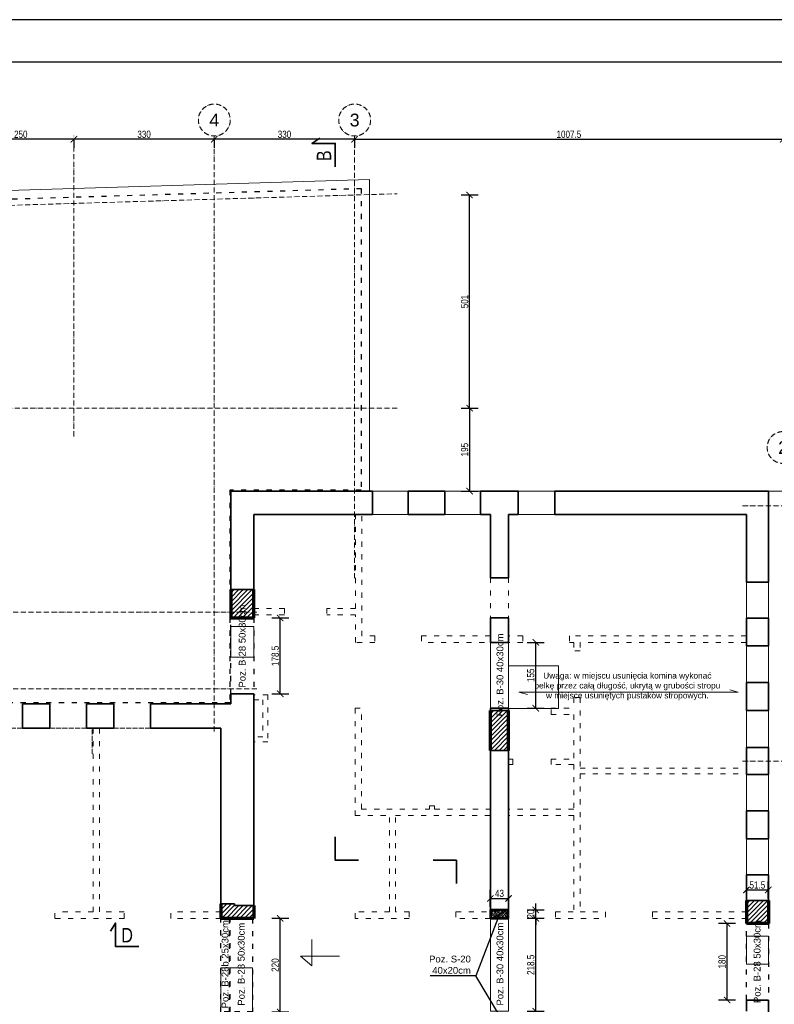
# Model space of a CAD drawing. Header units: inches. Extents: x 201967 to 338763, y -32705 to 30884.
# Tile 75 of 236: x 319177 to 320951, y -5522 to -3207. Entities that reach past the tile are written whole.
import ezdxf
from ezdxf.enums import TextEntityAlignment as Align

# ---------------------------------------------------------------- set-up
doc = ezdxf.new("R2010")
doc.units = ezdxf.units.IN
doc.header["$MEASUREMENT"] = 0
for name, pattern in [('ACAD_ISO02W100', [15, 12, -3]), ('ACAD_ISO03W100', [30, 12, -18]), ('ACAD_ISO10W100', [18, 12, -3, 0, -3])]:
    doc.linetypes.add(name, pattern=pattern)
for name, color, linetype, lineweight in [('00 b ŚCIANY nowe-zamurowania', 242, 'Continuous', 70), ('00 d ŚCIANY wyburzenia', 254, 'WYBURZENIA', 9), ('01 a1 KONSTRUKCJA żelebet', 200, 'Continuous', 53), ('01 b KONSTRUKCJA belki', 92, 'ACAD_ISO03W100', 30), ('01h1 KONSTRUKCJA pozycje stropy', 253, 'Continuous', 13), ('01h2 KONSTRUKCJA pozycje belki', 254, 'Continuous', 13), ('01h3 KONSTRUKCJA pozycje słupy', 252, 'Continuous', 13), ('02 b ściany dziłowe cienkie', 6, 'ACAD_ISO03W100', 13), ('11 OSIE ściany', 2, 'ACAD_ISO10W100', 5), ('12 PRZERYWANE 1', 73, 'ACAD_ISO03W100', 9), ('1_OpisPomieszczen', 120, 'Continuous', 9), ('90 WYMIAR', 155, 'Continuous', 9), ('91 PRZEKROJE', 7, 'Continuous', 35), ('_proj_MURY konstr', 1, 'Continuous', 20), ('_proj_SCHODY', 2, 'Continuous', 9), ('K_kreskowanie', 251, 'Continuous', 0)]:
    doc.layers.add(name, color=color, linetype=linetype, lineweight=lineweight)
doc.styles.add('100 arial', font='arial.ttf', dxfattribs={"width": 0.8, "height": 17})
doc.styles.add('arialcce', font='arial.ttf')
doc.styles.add('OPIS', font='arial.ttf')
doc.styles.add('RomanS', font='romans.shx')
doc.styles.get("Standard").update_dxf_attribs({"font": 'arial.ttf'})
doc.linetypes.add('WYBURZENIA', pattern='A,12.7,-0.01,["X",Standard,S=2.54,R=0,X=0,Y=-1.27],-0.01', length=12.72)
doc.dimstyles.new('100', dxfattribs={"dimscale": 10, "dimtxt": 17, "dimasz": 1.5, "dimexe": 2, "dimexo": 2, "dimgap": 0.3, "dimtad": 1, "dimdec": 1, "dimrnd": 0.5, "dimdsep": 46, "dimtxsty": '100 arial', "dimblk": 'ARCHTICK', "dimcen": 10, "dimclrd": 256, "dimclre": 256, "dimclrt": 256, "dimadec": 0, "dimazin": 0, "dimtfac": 1, "dimtdec": 1, "dimtix": 1, "dimtmove": 1, "dimatfit": 3, "dimfxl": 2, "dimfxlon": 1, "dimtolj": 1, "dimarcsym": 0})
doc.dimstyles.new('DIM100txt12', dxfattribs={"dimtxt": 12, "dimasz": 1.05, "dimexe": 0, "dimexo": 8, "dimgap": 4, "dimtad": 1, "dimdec": 7, "dimrnd": 0.5, "dimdsep": 46, "dimtxsty": 'RomanS', "dimblk1": 'DIM', "dimblk2": 'DIM', "dimsah": 1, "dimcen": 0.09, "dimse1": 1, "dimse2": 1, "dimclrt": 256, "dimadec": 1, "dimazin": 0, "dimtfac": 1, "dimtdec": 7, "dimtix": 1, "dimtofl": 0, "dimtmove": 2, "dimatfit": 3, "dimfxl": 1, "dimtolj": 1, "dimtzin": 0, "dimarcsym": 0})

# ---------------------------------------------------------------- blocks, each defined once
blk = doc.blocks.new('1 osie 2 część BPPZ')
at = {"layer": '11 OSIE ściany'}
for p, q in [((0, -2740), (0, 100)), ((575, -2740), (575, 100)), ((803.1, 100), (1219, -2027.5)), ((1119, -2740), (1119, 100)), ((-95.3, 0), (1219, 0)), ((-95.3, -600), (1219, -600)), ((-95.3, -1200), (1219, -1200)), ((-95.3, -1800), (1219, -1800)), ((-95.3, -2640), (1219, -2640))]:
    blk.add_line(p, q, dxfattribs=at)
for centre in [(0, 137.5), (1119, 137.5), (1256.5, 0), (1256.5, -600), (1256.5, -1200), (1256.5, -1800), (1256.5, -2640)]:
    blk.add_circle(centre, 37.5, dxfattribs=at)
at = {"layer": '11 OSIE ściany', "style": 'arialcce'}
for s, p in [('2', (0, 137.5)), ('1', (1119, 137.5)), ('A', (1256.5, 0)), ('B', (1256.5, -600)), ('C', (1256.5, -1200)), ('D', (1256.5, -1800)), ('E', (1256.5, -2640))]:
    blk.add_text(s, height=30, dxfattribs=at).set_placement(p, align=Align.MIDDLE_CENTER)
blk = doc.blocks.new('1 osie 1 część BPPZ')
at = {"layer": '11 OSIE ściany'}
for p, q in [((-1667.4, 163.5), (-1667.4, 870)), ((-1337.4, -530), (-1337.4, 870)), ((-1007.4, -170), (-1007.4, 870)), ((-2017.4, 700.9), (-907.4, 734.2)), ((-907.4, 230), (-4101.8, 230)), ((-1237.4, -250), (-4101.8, -250)), ((-1237.4, -430), (-4101.8, -430))]:
    blk.add_line(p, q, dxfattribs=at)
for centre in [(-1337.4, 907.5), (-1007.4, 907.5)]:
    blk.add_circle(centre, 37.5, dxfattribs=at)
at = {"layer": '11 OSIE ściany', "style": 'arialcce'}
for s, p in [('4', (-1337.4, 907.5)), ('3', (-1007.4, 907.5))]:
    blk.add_text(s, height=30, dxfattribs=at).set_placement(p, align=Align.MIDDLE_CENTER)
blk = doc.blocks.new('1 przekroje jagielońska')
at = {"layer": '91 PRZEKROJE'}
for points in [[(-2172.1, 797.6), (-2172.1, 852.6), (-2227.1, 852.6), (-2208.2, 865)], [(-2172.1, -778), (-2172.1, -833), (-2117.1, -833)], [(-1887.1, -888), (-1887.1, -833), (-1942.1, -833)], [(-2633.5, -1035.9), (-2688.5, -1035.9), (-2688.5, -980.9), (-2700.8, -999.7)]]:
    blk.add_lwpolyline(points, dxfattribs=at)
at = {"layer": '91 PRZEKROJE', "color": 2, "insert": (-2215.6, 810.8), "char_height": 34, "attachment_point": 1, "rotation": 90, "style": '100 arial'}
blk.add_mtext_dynamic_manual_height_columns('B', width=64.078, gutter_width=85, heights=[0], dxfattribs=at)
at = {"layer": '91 PRZEKROJE', "color": 2, "insert": (-2675.1, -992.3), "char_height": 34, "attachment_point": 1, "style": '100 arial'}
blk.add_mtext_dynamic_manual_height_columns('D', width=64.078, gutter_width=85, heights=[0], dxfattribs=at)
blk = doc.blocks.new('*U1189')
at = {"lineweight": 5, "ltscale": 0.25}
h = blk.add_hatch(dxfattribs=at)
h.set_pattern_fill('ANSI33', color=5, style=0)
h.set_pattern_definition([(45, (0, -25), (-4.4901, 4.4901), []), (45, (4.49, -25), (-4.4901, 4.4901), [3.175, -1.5875])])
h.paths.add_polyline_path([(0, 0), (0, -20), (40, -20), (40, 0)])
blk.add_lwpolyline([(0, 0), (0, -20), (40, -20), (40, 0)], close=True)
at = {"layer": 'Defpoints'}
blk.add_line((0, 0), (40, -20), dxfattribs=at)
blk = doc.blocks.new('DIM')
for p, q in [((0, -13), (0, 13)), ((8, 0), (-8, 0))]:
    blk.add_line(p, q)
at = {"const_width": 1.71}
blk.add_lwpolyline([(5.71, 5.71), (-5.71, -5.71)], dxfattribs=at)
blk = doc.blocks.new('_ARCHTICK')
at = {"color": 0, "linetype": 'ByBlock', "const_width": 0.15}
blk.add_lwpolyline([(-0.5, -0.5), (0.5, 0.5)], dxfattribs=at)
blk = doc.blocks.new('*D1850')
at = {"layer": '90 WYMIAR', "lineweight": -2, "transparency": 16777216}
for p, q in [((319634.1, -3488.5), (319634.1, -3508.5)), ((319964.1, -3488.5), (319634.1, -3488.5)), ((319964.1, -3488.5), (319964.1, -3508.5))]:
    blk.add_line(p, q, dxfattribs=at)
at = {"layer": 'Defpoints', "color": 0, "transparency": 16777216}
for p in [(319634.1, -3480.7), (319634.1, -3488.5), (319964.1, -3480.7)]:
    blk.add_point(p, dxfattribs=at)
at = {"layer": '90 WYMIAR', "lineweight": -2, "transparency": 16777216, "xscale": 15, "yscale": 15, "zscale": 15, "rotation": 180}
blk.add_blockref('_ARCHTICK', (319634.1, -3488.5), dxfattribs=at)
at = {"layer": '90 WYMIAR', "lineweight": -2, "transparency": 16777216, "xscale": 15, "yscale": 15, "zscale": 15}
blk.add_blockref('_ARCHTICK', (319964.1, -3488.5), dxfattribs=at)
at = {"layer": '90 WYMIAR', "transparency": 16777216, "insert": (319799.1, -3476.8), "char_height": 17, "attachment_point": 5, "style": '100 arial'}
blk.add_mtext('\\A1;330', dxfattribs=at)
blk = doc.blocks.new('*D1851')
at = {"layer": '90 WYMIAR', "lineweight": -2, "transparency": 16777216}
for p, q in [((319304.1, -3488.5), (319304.1, -3508.5)), ((319634.1, -3488.5), (319304.1, -3488.5)), ((319634.1, -3488.5), (319634.1, -3508.5))]:
    blk.add_line(p, q, dxfattribs=at)
at = {"layer": 'Defpoints', "color": 0, "transparency": 16777216}
for p in [(319304.1, -3480.7), (319304.1, -3488.5), (319634.1, -3480.7)]:
    blk.add_point(p, dxfattribs=at)
at = {"layer": '90 WYMIAR', "lineweight": -2, "transparency": 16777216, "xscale": 15, "yscale": 15, "zscale": 15, "rotation": 180}
blk.add_blockref('_ARCHTICK', (319304.1, -3488.5), dxfattribs=at)
at = {"layer": '90 WYMIAR', "lineweight": -2, "transparency": 16777216, "xscale": 15, "yscale": 15, "zscale": 15}
blk.add_blockref('_ARCHTICK', (319634.1, -3488.5), dxfattribs=at)
at = {"layer": '90 WYMIAR', "transparency": 16777216, "insert": (319469.1, -3476.8), "char_height": 17, "attachment_point": 5, "style": '100 arial'}
blk.add_mtext('\\A1;330', dxfattribs=at)
blk = doc.blocks.new('*D1852')
at = {"layer": '90 WYMIAR', "lineweight": -2, "transparency": 16777216}
for p, q in [((319054.1, -3488.5), (319054.1, -3508.5)), ((319304.1, -3488.5), (319054.1, -3488.5)), ((319304.1, -3488.5), (319304.1, -3508.5))]:
    blk.add_line(p, q, dxfattribs=at)
at = {"layer": 'Defpoints', "color": 0, "transparency": 16777216}
for p in [(319054.1, -3480.7), (319054.1, -3488.5), (319304.1, -3480.7)]:
    blk.add_point(p, dxfattribs=at)
at = {"layer": '90 WYMIAR', "lineweight": -2, "transparency": 16777216, "xscale": 15, "yscale": 15, "zscale": 15, "rotation": 180}
blk.add_blockref('_ARCHTICK', (319054.1, -3488.5), dxfattribs=at)
at = {"layer": '90 WYMIAR', "lineweight": -2, "transparency": 16777216, "xscale": 15, "yscale": 15, "zscale": 15}
blk.add_blockref('_ARCHTICK', (319304.1, -3488.5), dxfattribs=at)
at = {"layer": '90 WYMIAR', "transparency": 16777216, "insert": (319179.1, -3476.8), "char_height": 17, "attachment_point": 5, "style": '100 arial'}
blk.add_mtext('\\A1;250', dxfattribs=at)
blk = doc.blocks.new('*D1854')
at = {"layer": '90 WYMIAR', "lineweight": -2, "transparency": 16777216}
for p, q in [((320971.5, -3508.5), (320971.5, -3468.5)), ((319964.1, -3488.5), (319964.1, -3508.5)), ((319964.1, -3488.5), (320971.5, -3488.5))]:
    blk.add_line(p, q, dxfattribs=at)
at = {"layer": 'Defpoints', "color": 0, "transparency": 16777216}
for p in [(319964.1, -3480.7), (320971.5, -3488.5), (320971.5, -4250.7)]:
    blk.add_point(p, dxfattribs=at)
at = {"layer": '90 WYMIAR', "lineweight": -2, "transparency": 16777216, "xscale": 15, "yscale": 15, "zscale": 15, "rotation": 180}
blk.add_blockref('_ARCHTICK', (319964.1, -3488.5), dxfattribs=at)
at = {"layer": '90 WYMIAR', "lineweight": -2, "transparency": 16777216, "xscale": 15, "yscale": 15, "zscale": 15}
blk.add_blockref('_ARCHTICK', (320971.5, -3488.5), dxfattribs=at)
at = {"layer": '90 WYMIAR', "transparency": 16777216, "insert": (320467.8, -3476.8), "char_height": 17, "attachment_point": 5, "style": '100 arial'}
blk.add_mtext('\\A1;1007.5', dxfattribs=at)
blk = doc.blocks.new('*D1869')
at = {"layer": '90 WYMIAR', "lineweight": -2, "transparency": 16777216}
for p, q in [((322365.5, -4120.7), (322405.5, -4120.7)), ((322385.5, -4350.7), (322385.5, -4120.7)), ((322365.5, -4350.7), (322405.5, -4350.7))]:
    blk.add_line(p, q, dxfattribs=at)
at = {"layer": 'Defpoints', "color": 0, "transparency": 16777216}
for p in [(320064.1, -4120.7), (322385.5, -4120.7), (322190.5, -4350.7)]:
    blk.add_point(p, dxfattribs=at)
at = {"layer": '90 WYMIAR', "lineweight": -2, "transparency": 16777216, "xscale": 15, "yscale": 15, "zscale": 15}
for p, rotation in [((322385.5, -4120.7), 90), ((322385.5, -4350.7), 270)]:
    blk.add_blockref('_ARCHTICK', p, dxfattribs=dict(at, rotation=rotation))
at = {"layer": '90 WYMIAR', "transparency": 16777216, "insert": (322373.8, -4235.7), "char_height": 17, "attachment_point": 5, "rotation": 90, "style": '100 arial'}
blk.add_mtext('\\A1;230', dxfattribs=at)
blk = doc.blocks.new('*D1870')
at = {"layer": '90 WYMIAR', "lineweight": -2, "transparency": 16777216}
for p, q in [((322365.5, -3619.4), (322405.5, -3619.4)), ((322385.5, -4120.7), (322385.5, -3619.4)), ((322365.5, -4120.7), (322405.5, -4120.7))]:
    blk.add_line(p, q, dxfattribs=at)
at = {"layer": 'Defpoints', "color": 0, "transparency": 16777216}
for p in [(319964.1, -3619.4), (322385.5, -3619.4), (320064.1, -4120.7)]:
    blk.add_point(p, dxfattribs=at)
at = {"layer": '90 WYMIAR', "lineweight": -2, "transparency": 16777216, "xscale": 15, "yscale": 15, "zscale": 15}
for p, rotation in [((322385.5, -3619.4), 90), ((322385.5, -4120.7), 270)]:
    blk.add_blockref('_ARCHTICK', p, dxfattribs=dict(at, rotation=rotation))
at = {"layer": '90 WYMIAR', "transparency": 16777216, "insert": (322373.8, -3870), "char_height": 17, "attachment_point": 5, "rotation": 90, "style": '100 arial'}
blk.add_mtext('\\A1;501', dxfattribs=at)
blk = doc.blocks.new('*D1858')
at = {"layer": '90 WYMIAR', "lineweight": -2, "transparency": 16777216}
for p, q in [((320214.3, -3619.4), (320254.3, -3619.4)), ((320234.3, -4120.7), (320234.3, -3619.4)), ((320214.3, -4120.7), (320254.3, -4120.7))]:
    blk.add_line(p, q, dxfattribs=at)
at = {"layer": 'Defpoints', "color": 0, "transparency": 16777216}
for p in [(319964.1, -3619.4), (320234.3, -3619.4), (319964.1, -4120.7)]:
    blk.add_point(p, dxfattribs=at)
at = {"layer": '90 WYMIAR', "lineweight": -2, "transparency": 16777216, "xscale": 15, "yscale": 15, "zscale": 15}
for p, rotation in [((320234.3, -3619.4), 90), ((320234.3, -4120.7), 270)]:
    blk.add_blockref('_ARCHTICK', p, dxfattribs=dict(at, rotation=rotation))
at = {"layer": '90 WYMIAR', "transparency": 16777216, "insert": (320222.7, -3870), "char_height": 17, "attachment_point": 5, "rotation": 90, "style": '100 arial'}
blk.add_mtext('\\A1;501', dxfattribs=at)
blk = doc.blocks.new('*D1855')
at = {"layer": '90 WYMIAR', "lineweight": -2, "transparency": 16777216}
for p, q in [((320214.3, -4120.7), (320254.3, -4120.7)), ((320234.3, -4120.7), (320234.3, -4315.7)), ((320214.3, -4315.7), (320254.3, -4315.7))]:
    blk.add_line(p, q, dxfattribs=at)
at = {"layer": 'Defpoints', "color": 0, "transparency": 16777216}
for p in [(319964.1, -4120.7), (320073.6, -4315.7), (320234.3, -4315.7)]:
    blk.add_point(p, dxfattribs=at)
at = {"layer": '90 WYMIAR', "lineweight": -2, "transparency": 16777216, "xscale": 15, "yscale": 15, "zscale": 15}
for p, rotation in [((320234.3, -4120.7), 90), ((320234.3, -4315.7), 270)]:
    blk.add_blockref('_ARCHTICK', p, dxfattribs=dict(at, rotation=rotation))
at = {"layer": '90 WYMIAR', "transparency": 16777216, "insert": (320222.7, -4218.2), "char_height": 17, "attachment_point": 5, "rotation": 90, "style": '100 arial'}
blk.add_mtext('\\A1;195', dxfattribs=at)
blk = doc.blocks.new('*D2036')
at = {"layer": '90 WYMIAR', "lineweight": -2, "transparency": 16777216}
for p, q in [((319769, -5320.3), (319809, -5320.3)), ((319789, -5540.3), (319789, -5320.3)), ((319769, -5540.3), (319809, -5540.3))]:
    blk.add_line(p, q, dxfattribs=at)
at = {"layer": 'Defpoints', "color": 0, "transparency": 16777216}
for p in [(319723.7, -5320.3), (319789, -5320.3), (319723.8, -5540.3)]:
    blk.add_point(p, dxfattribs=at)
at = {"layer": '90 WYMIAR', "lineweight": -2, "transparency": 16777216, "xscale": 15, "yscale": 15, "zscale": 15}
for p, rotation in [((319789, -5320.3), 90), ((319789, -5540.3), 270)]:
    blk.add_blockref('_ARCHTICK', p, dxfattribs=dict(at, rotation=rotation))
at = {"layer": '90 WYMIAR', "transparency": 16777216, "insert": (319777.3, -5430.3), "char_height": 17, "attachment_point": 5, "rotation": 90, "style": '100 arial'}
blk.add_mtext('\\A1;220', dxfattribs=at)
blk = doc.blocks.new('*D2037')
at = {"layer": '90 WYMIAR', "lineweight": -2, "transparency": 16777216}
for p, q in [((319769, -4613.8), (319809, -4613.8)), ((319789, -4792.4), (319789, -4613.8)), ((319769, -4792.4), (319809, -4792.4))]:
    blk.add_line(p, q, dxfattribs=at)
at = {"layer": 'Defpoints', "color": 0, "transparency": 16777216}
for p in [(319726.7, -4613.8), (319789, -4613.8), (319726.7, -4792.4)]:
    blk.add_point(p, dxfattribs=at)
at = {"layer": '90 WYMIAR', "lineweight": -2, "transparency": 16777216, "xscale": 15, "yscale": 15, "zscale": 15}
for p, rotation in [((319789, -4613.8), 90), ((319789, -4792.4), 270)]:
    blk.add_blockref('_ARCHTICK', p, dxfattribs=dict(at, rotation=rotation))
at = {"layer": '90 WYMIAR', "transparency": 16777216, "insert": (319777.3, -4703.1), "char_height": 17, "attachment_point": 5, "rotation": 90, "style": '100 arial'}
blk.add_mtext('\\A1;178.5', dxfattribs=at)
blk = doc.blocks.new('*D2039')
at = {"layer": '90 WYMIAR', "lineweight": -2, "transparency": 16777216}
for p, q in [((320369.8, -5320.3), (320409.8, -5320.3)), ((320389.8, -5538.9), (320389.8, -5320.3)), ((320369.8, -5538.9), (320409.8, -5538.9))]:
    blk.add_line(p, q, dxfattribs=at)
at = {"layer": 'Defpoints', "color": 0, "transparency": 16777216}
for p in [(320326.1, -5320.3), (320389.8, -5320.3), (320324.6, -5538.9)]:
    blk.add_point(p, dxfattribs=at)
at = {"layer": '90 WYMIAR', "lineweight": -2, "transparency": 16777216, "xscale": 15, "yscale": 15, "zscale": 15}
for p, rotation in [((320389.8, -5320.3), 90), ((320389.8, -5538.9), 270)]:
    blk.add_blockref('_ARCHTICK', p, dxfattribs=dict(at, rotation=rotation))
at = {"layer": '90 WYMIAR', "transparency": 16777216, "insert": (320378.1, -5429.6), "char_height": 17, "attachment_point": 5, "rotation": 90, "style": '100 arial'}
blk.add_mtext('\\A1;218.5', dxfattribs=at)
blk = doc.blocks.new('*D2040')
at = {"layer": '90 WYMIAR', "lineweight": -2, "transparency": 16777216}
for p, q in [((320859.7, -5332.4), (320819.7, -5332.4)), ((320839.7, -5512.4), (320839.7, -5332.4)), ((320859.7, -5512.4), (320819.7, -5512.4))]:
    blk.add_line(p, q, dxfattribs=at)
at = {"layer": 'Defpoints', "color": 0, "transparency": 16777216}
for p in [(320839.7, -5332.4), (320885.1, -5332.4), (320885.1, -5512.4)]:
    blk.add_point(p, dxfattribs=at)
at = {"layer": '90 WYMIAR', "lineweight": -2, "transparency": 16777216, "xscale": 15, "yscale": 15, "zscale": 15}
for p, rotation in [((320839.7, -5332.4), 90), ((320839.7, -5512.4), 270)]:
    blk.add_blockref('_ARCHTICK', p, dxfattribs=dict(at, rotation=rotation))
at = {"layer": '90 WYMIAR', "transparency": 16777216, "insert": (320828, -5422.4), "char_height": 17, "attachment_point": 5, "rotation": 90, "style": '100 arial'}
blk.add_mtext('\\A1;180', dxfattribs=at)
blk = doc.blocks.new('*D2041')
at = {"layer": '90 WYMIAR', "lineweight": -2, "transparency": 16777216}
for p, q in [((320283.1, -5293.4), (320283.1, -5253.4)), ((320326.1, -5293.4), (320326.1, -5253.4)), ((320283.1, -5273.4), (320326.1, -5273.4))]:
    blk.add_line(p, q, dxfattribs=at)
at = {"layer": 'Defpoints', "color": 0, "transparency": 16777216}
for p in [(320326.1, -5273.4), (320283.1, -5320.3), (320326.1, -5320.3)]:
    blk.add_point(p, dxfattribs=at)
at = {"layer": '90 WYMIAR', "lineweight": -2, "transparency": 16777216, "xscale": 15, "yscale": 15, "zscale": 15, "rotation": 180}
blk.add_blockref('_ARCHTICK', (320283.1, -5273.4), dxfattribs=at)
at = {"layer": '90 WYMIAR', "lineweight": -2, "transparency": 16777216, "xscale": 15, "yscale": 15, "zscale": 15}
blk.add_blockref('_ARCHTICK', (320326.1, -5273.4), dxfattribs=at)
at = {"layer": '90 WYMIAR', "transparency": 16777216, "insert": (320304.6, -5261.8), "char_height": 17, "attachment_point": 5, "style": '100 arial'}
blk.add_mtext('\\A1;43', dxfattribs=at)
blk = doc.blocks.new('*D2042')
at = {"layer": '90 WYMIAR', "lineweight": -2, "transparency": 16777216}
for p, q in [((320885.1, -5273.6), (320885.1, -5233.6)), ((320885.1, -5253.6), (320936.7, -5253.6)), ((320936.7, -5273.6), (320936.7, -5233.6))]:
    blk.add_line(p, q, dxfattribs=at)
at = {"layer": 'Defpoints', "color": 0, "transparency": 16777216}
for p in [(320936.7, -5253.6), (320885.1, -5332.4), (320936.7, -5332.4)]:
    blk.add_point(p, dxfattribs=at)
at = {"layer": '90 WYMIAR', "lineweight": -2, "transparency": 16777216, "xscale": 15, "yscale": 15, "zscale": 15, "rotation": 180}
blk.add_blockref('_ARCHTICK', (320885.1, -5253.6), dxfattribs=at)
at = {"layer": '90 WYMIAR', "lineweight": -2, "transparency": 16777216, "xscale": 15, "yscale": 15, "zscale": 15}
blk.add_blockref('_ARCHTICK', (320936.7, -5253.6), dxfattribs=at)
at = {"layer": '90 WYMIAR', "transparency": 16777216, "insert": (320910.9, -5242), "char_height": 17, "attachment_point": 5, "style": '100 arial'}
blk.add_mtext('\\A1;51.5', dxfattribs=at)
blk = doc.blocks.new('*D2043')
at = {"layer": '90 WYMIAR', "lineweight": -2, "transparency": 16777216}
for p, q in [((320369.8, -4671.4), (320409.8, -4671.4)), ((320389.8, -4826.4), (320389.8, -4671.4)), ((320369.8, -4826.4), (320409.8, -4826.4))]:
    blk.add_line(p, q, dxfattribs=at)
at = {"layer": 'Defpoints', "color": 0, "transparency": 16777216}
for p in [(320326.1, -4671.4), (320389.8, -4671.4), (320324.6, -4826.4)]:
    blk.add_point(p, dxfattribs=at)
at = {"layer": '90 WYMIAR', "lineweight": -2, "transparency": 16777216, "xscale": 15, "yscale": 15, "zscale": 15}
for p, rotation in [((320389.8, -4671.4), 90), ((320389.8, -4826.4), 270)]:
    blk.add_blockref('_ARCHTICK', p, dxfattribs=dict(at, rotation=rotation))
at = {"layer": '90 WYMIAR', "transparency": 16777216, "insert": (320378.1, -4748.9), "char_height": 17, "attachment_point": 5, "rotation": 90, "style": '100 arial'}
blk.add_mtext('\\A1;155', dxfattribs=at)
blk = doc.blocks.new('*D2044')
at = {"layer": '90 WYMIAR', "lineweight": -2, "transparency": 16777216}
for p, q in [((320369.8, -5300.3), (320409.8, -5300.3)), ((320389.8, -5300.3), (320389.8, -5285.3)), ((320389.8, -5320.3), (320389.8, -5300.3)), ((320369.8, -5320.3), (320409.8, -5320.3)), ((320389.8, -5320.3), (320389.8, -5335.3))]:
    blk.add_line(p, q, dxfattribs=at)
at = {"layer": 'Defpoints', "color": 0, "transparency": 16777216}
for p in [(320324.6, -5300.3), (320389.8, -5300.3), (320326.1, -5320.3)]:
    blk.add_point(p, dxfattribs=at)
at = {"layer": '90 WYMIAR', "lineweight": -2, "transparency": 16777216, "xscale": 15, "yscale": 15, "zscale": 15}
for p, rotation in [((320389.8, -5300.3), 270), ((320389.8, -5320.3), 90)]:
    blk.add_blockref('_ARCHTICK', p, dxfattribs=dict(at, rotation=rotation))
at = {"layer": '90 WYMIAR', "transparency": 16777216, "insert": (320378.1, -5310.3), "char_height": 17, "attachment_point": 5, "rotation": 90, "style": '100 arial'}
blk.add_mtext('\\A1;20', dxfattribs=at)

msp = doc.modelspace()

# ---------------------------------------------------------------- hatches: boundary and pattern name
at = {"layer": '_proj_MURY konstr'}
h = msp.add_hatch(dxfattribs=at)
h.set_pattern_fill('ANSI31', scale=60, angle=360)
h.set_pattern_definition([(45, (213743.3264, -16012.104), (-5.30330086, 5.30330086), [])])
h.paths.add_polyline_path([(319726.74, -4547.37), (319672.74, -4547.37), (319672.74, -4613.85), (319726.74, -4613.85)])
h = msp.add_hatch(dxfattribs=at)
h.set_pattern_fill('ANSI31', scale=60, angle=360)
h.set_pattern_definition([(45, (214353.726, -16296.104), (-5.30330086, 5.30330086), [])])
h.paths.add_polyline_path([(320326.14, -4831.37), (320283.14, -4831.37), (320283.14, -4925.37), (320326.14, -4925.37)])
h = msp.add_hatch(dxfattribs=at)
h.set_pattern_fill('ANSI31', scale=60, angle=360)
h.set_pattern_definition([(45, (214955.7264, -16743.104), (-5.30330086, 5.30330086), [])])
h.paths.add_polyline_path([(320936.74, -5278.37), (320885.14, -5278.37), (320885.14, -5332.37), (320936.74, -5332.37)])
h = msp.add_hatch(dxfattribs=at)
h.set_pattern_fill('ANSI31', scale=60, angle=360)
h.set_pattern_definition([(45, (213743.3264, -16755.104), (-5.30330086, 5.30330086), [])])
h.paths.add_polyline_path([(319681.79, -5290.37), (319681.79, -5286.37), (319649.79, -5286.37), (319649.79, -5320.34), (319726.74, -5320.34), (319726.74, -5290.37)])

# ---------------------------------------------------------------- linework, layer by layer
at = {"layer": '00 b ŚCIANY nowe-zamurowania'}
for p, q in [((319672.74, -4547.37), (319672.74, -4613.85)), ((319726.74, -4613.85), (319726.74, -4547.37)), ((319672.74, -4613.85), (319726.74, -4613.85)), ((320283.14, -4925.37), (320283.14, -4831.37)), ((320326.14, -4925.37), (320326.14, -4831.37)), ((320885.14, -5278.37), (320885.14, -5332.37)), ((320936.74, -5278.37), (320936.74, -5332.37)), ((319649.79, -5286.37), (319649.79, -5320.34)), ((319726.74, -5290.37), (319726.74, -5320.34)), ((319726.74, -5320.34), (319649.79, -5320.34)), ((320936.74, -5332.37), (320885.14, -5332.37))]:
    msp.add_line(p, q, dxfattribs=at)
at = {"layer": '00 d ŚCIANY wyburzenia', "ltscale": 2}
for p, q in [((320443.14, -4726.66), (320326.14, -4726.66)), ((320443.14, -4726.66), (320443.14, -4826.94)), ((320443.14, -4826.94), (320326.14, -4826.94))]:
    msp.add_line(p, q, dxfattribs=at)
for points in [[(319672.74, -4706.37), (319726.74, -4706.37), (319726.74, -4634.37), (319672.74, -4634.37)], [(320326.14, -4826.37), (320283.14, -4826.37), (320283.14, -4671.37), (320326.14, -4671.37)], [(320283.14, -5538.94), (320326.14, -5538.94), (320326.14, -5320.34), (320283.14, -5320.34)], [(320885.14, -5428.37), (320936.74, -5428.37), (320936.74, -5362.37), (320885.14, -5362.37)]]:
    msp.add_lwpolyline(points, close=True, dxfattribs=at)
msp.add_lwpolyline([(319649.79, -5540.34), (319649.79, -5436.37), (319723.79, -5436.37), (319723.79, -5540.34)], dxfattribs=at)
at = {"layer": '01 b KONSTRUKCJA belki'}
msp.add_lwpolyline([(319979.12, -3603.96), (319979.12, -4313.66), (319670.74, -4313.66), (319670.74, -4813.66), (316954.12, -4813.66), (316954.12, -4105.66), (319039.12, -4105.66), (319039.12, -3632.16), (319979.12, -3603.96)], dxfattribs=at)
for points in [[(319726.69, -4792.37), (319672.74, -4792.37), (319672.74, -4613.85), (319726.69, -4613.85)], [(319669.39, -5540.34), (319649.79, -5540.34), (319649.79, -5320.34), (319669.39, -5320.34)], [(319723.74, -5540.34), (319671.39, -5540.34), (319671.39, -5320.34), (319723.74, -5320.34)], [(320936.74, -5512.37), (320885.14, -5512.37), (320885.14, -5332.37), (320936.74, -5332.37)]]:
    msp.add_lwpolyline(points, close=True, dxfattribs=at)
at = {"layer": '01h1 KONSTRUKCJA pozycje stropy'}
msp.add_lwpolyline([(320370.48, -4793.6), (320350.32, -4788.17), (320866.06, -4788.17), (320845.9, -4782.74)], dxfattribs=at)
at = {"layer": '02 b ściany dziłowe cienkie'}
for p, q in [((319966.14, -4591.81), (319966.14, -4370.37)), ((319981.14, -4656.37), (319981.14, -4370.37)), ((319798.87, -4591.81), (319726.74, -4591.81)), ((319798.87, -4606.81), (319726.74, -4606.81)), ((319798.87, -4591.81), (319798.87, -4606.81)), ((319966.14, -4591.81), (319898.87, -4591.81)), ((319898.87, -4591.81), (319898.87, -4606.81)), ((319966.14, -4606.81), (319898.87, -4606.81)), ((319966.14, -4671.37), (319966.14, -4606.81)), ((320011.55, -4671.37), (319966.14, -4671.37)), ((320011.55, -4656.37), (319981.14, -4656.37)), ((320011.55, -4656.37), (320011.55, -4671.37)), ((320283.14, -4656.37), (320121.55, -4656.37)), ((320121.55, -4656.37), (320121.55, -4671.37)), ((320359.14, -4671.37), (320121.55, -4671.37)), ((320359.14, -4656.37), (320326.14, -4656.37)), ((320359.14, -4656.37), (320359.14, -4671.37)), ((320885.14, -4656.37), (320469.14, -4656.37)), ((320469.14, -4656.37), (320469.14, -4671.37)), ((320479.14, -4671.37), (320469.14, -4671.37)), ((320479.14, -4671.37), (320479.14, -4691.37)), ((320885.14, -4671.37), (320494.14, -4671.37)), ((320494.14, -4671.37), (320494.14, -4691.37)), ((320494.14, -4691.37), (320479.14, -4691.37)), ((319760.13, -4794.57), (319726.74, -4794.57)), ((319726.74, -4806.57), (319748.13, -4806.57)), ((319748.13, -4806.57), (319748.13, -4893.57)), ((319760.13, -4794.57), (319760.13, -4905.57)), ((320479.14, -4801.37), (320479.14, -4826.37)), ((320494.14, -4801.37), (320479.14, -4801.37)), ((320494.14, -4801.37), (320494.14, -4967.37)), ((319965.14, -5078.37), (319965.14, -4826.37)), ((319965.14, -4826.37), (319980.14, -4826.37)), ((319980.14, -5063.37), (319980.14, -4826.37)), ((320426.14, -4841.18), (320426.14, -4826.18)), ((320426.14, -4826.37), (320479.14, -4826.37)), ((320426.14, -4841.37), (320479.14, -4841.37)), ((320479.14, -4841.37), (320479.14, -4946.37)), ((319349.44, -4873.37), (319349.44, -5305.34)), ((319364.44, -4873.37), (319364.44, -5305.34)), ((319748.13, -4893.57), (319726.74, -4893.57)), ((319760.13, -4905.57), (319726.74, -4905.57)), ((320336.14, -4946.37), (320326.14, -4946.37)), ((320336.14, -4958.37), (320336.14, -4946.37)), ((320426.14, -4946.37), (320479.14, -4946.37)), ((320426.14, -4958.37), (320426.14, -4946.37)), ((320336.14, -4958.37), (320326.14, -4958.37)), ((320479.14, -4958.37), (320426.14, -4958.37)), ((320479.14, -4958.37), (320479.14, -5063.37)), ((320494.14, -4967.37), (320885.14, -4967.37)), ((320494.14, -4980.37), (320885.14, -4980.37)), ((320494.14, -4980.37), (320494.14, -5305.34)), ((319980.14, -5063.37), (320140.14, -5063.37)), ((320140.14, -5063.37), (320140.14, -5055.71)), ((320152.14, -5055.71), (320140.14, -5055.71)), ((320152.14, -5055.71), (320152.14, -5063.37)), ((320152.14, -5063.37), (320283.14, -5063.37)), ((320479.14, -5063.37), (320326.14, -5063.37)), ((319965.14, -5078.37), (320046.14, -5078.37)), ((320046.14, -5305.34), (320046.14, -5078.37)), ((320060.14, -5078.37), (320283.14, -5078.37)), ((320060.14, -5305.34), (320060.14, -5078.37)), ((320479.14, -5078.37), (320326.14, -5078.37)), ((320479.14, -5078.37), (320479.14, -5305.34)), ((319349.44, -5305.34), (319259.22, -5305.34)), ((319259.22, -5320.34), (319259.22, -5305.34)), ((319422.14, -5320.34), (319259.22, -5320.34)), ((319422.14, -5305.34), (319364.44, -5305.34)), ((319422.14, -5320.34), (319422.14, -5305.34)), ((319649.79, -5305.34), (319532.14, -5305.34)), ((319532.14, -5320.34), (319532.14, -5305.34)), ((319649.79, -5320.34), (319532.14, -5320.34)), ((319965.14, -5320.34), (319965.14, -5305.34)), ((320046.14, -5305.34), (319965.14, -5305.34)), ((320092.17, -5320.34), (319965.14, -5320.34)), ((320092.17, -5305.34), (320060.14, -5305.34)), ((320092.14, -5310.37), (320092.14, -5304.37)), ((320092.17, -5305.34), (320092.17, -5320.34)), ((320202.17, -5305.34), (320202.17, -5320.34)), ((320202.17, -5305.34), (320283.14, -5305.34)), ((320283.14, -5320.34), (320202.17, -5320.34)), ((320436.14, -5305.34), (320479.14, -5305.34)), ((320436.14, -5305.34), (320436.14, -5320.34)), ((320436.14, -5320.34), (320554.14, -5320.34)), ((320494.14, -5305.34), (320554.14, -5305.34)), ((320554.14, -5305.34), (320554.14, -5320.34)), ((320664.14, -5305.34), (320885.14, -5305.34)), ((320664.14, -5305.34), (320664.14, -5320.34)), ((320664.14, -5320.34), (320885.14, -5320.34))]:
    msp.add_line(p, q, dxfattribs=at)
at = {"layer": '12 PRZERYWANE 1', "linetype": 'ACAD_ISO03W100'}
for p, q in [((320283.14, -4519.37), (320283.14, -4613.37)), ((320326.14, -4519.37), (320326.14, -4613.37))]:
    msp.add_line(p, q, dxfattribs=at)
at = {"layer": '1_OpisPomieszczen', "color": 252}
for p, q in [((320090.14, -4315.66), (320006.14, -4315.66)), ((320260.14, -4315.66), (320176.14, -4315.66)), ((320434.54, -4315.66), (320348.54, -4315.66)), ((320090.14, -4370.37), (320006.14, -4370.37)), ((320090.14, -4370.37), (320006.14, -4370.37)), ((320260.14, -4370.37), (320172.14, -4370.37)), ((320260.14, -4370.37), (320172.14, -4370.37)), ((320434.54, -4370.37), (320348.54, -4370.37)), ((320885.14, -4614.66), (320885.14, -4529.66)), ((320936.74, -4614.66), (320936.74, -4529.66)), ((320936.74, -4614.66), (320936.74, -4529.66)), ((320885.14, -4765.66), (320885.14, -4679.66)), ((320885.14, -4765.66), (320885.14, -4679.66)), ((320936.74, -4679.66), (320936.74, -4765.66)), ((320936.74, -4765.66), (320936.74, -4679.66)), ((320936.74, -4765.66), (320936.74, -4679.66)), ((320885.14, -4917.94), (320885.14, -4831.66)), ((320885.14, -4917.94), (320885.14, -4831.66)), ((320936.74, -4831.66), (320936.74, -4918.66)), ((320936.74, -4831.66), (320936.74, -4918.66)), ((320936.74, -4918.66), (320936.74, -4831.66)), ((320885.14, -5067.37), (320885.14, -4982.37)), ((320885.14, -5067.37), (320885.14, -4982.37)), ((320936.74, -4982.37), (320936.74, -5067.37)), ((320885.14, -5218.37), (320885.14, -5133.37)), ((320936.74, -5133.37), (320936.74, -5218.37))]:
    msp.add_line(p, q, dxfattribs=at)
at = {"layer": '1_OpisPomieszczen', "color": 7}
for p, q in [((319863.5, -5370.21), (319863.5, -5432.34)), ((319863.5, -5432.34), (319836.71, -5409.4)), ((319836.71, -5409.4), (319928.72, -5409.4))]:
    msp.add_line(p, q, dxfattribs=at)
at = {"layer": '_proj_MURY konstr', "color": 3, "lineweight": 35}
for p, q in [((319672.74, -4547.37), (319672.74, -4315.66)), ((320006.14, -4315.66), (319672.74, -4315.66)), ((320006.14, -4370.37), (320006.14, -4315.66)), ((320176.14, -4315.66), (320090.14, -4315.66)), ((320090.14, -4370.37), (320090.14, -4315.66)), ((320176.14, -4315.66), (320176.14, -4370.37)), ((320260.14, -4315.66), (320260.14, -4370.37)), ((320348.54, -4315.66), (320260.14, -4315.66)), ((320348.54, -4315.66), (320348.54, -4370.37)), ((320434.54, -4315.66), (320936.74, -4315.66)), ((320434.54, -4315.66), (320434.54, -4370.37)), ((320936.74, -4529.66), (320936.74, -4315.66)), ((319726.74, -4547.37), (319726.74, -4370.37)), ((320006.14, -4370.37), (319726.74, -4370.37)), ((320090.14, -4370.37), (320176.14, -4370.37)), ((320283.14, -4370.37), (320260.14, -4370.37)), ((320283.14, -4370.37), (320283.14, -4519.37)), ((320326.14, -4370.37), (320326.14, -4519.37)), ((320326.14, -4370.37), (320348.54, -4370.37)), ((320434.54, -4370.37), (320885.14, -4370.37)), ((320885.14, -4529.66), (320885.14, -4370.37)), ((320326.14, -4519.37), (320283.14, -4519.37)), ((320885.14, -4529.66), (320936.74, -4529.66)), ((319726.74, -4547.37), (319672.74, -4547.37)), ((320326.14, -4613.37), (320283.14, -4613.37)), ((320283.14, -4613.37), (320283.14, -4671.37)), ((320326.14, -4613.37), (320326.14, -4671.37)), ((320885.14, -4614.66), (320885.14, -4679.66)), ((320885.14, -4614.66), (320936.74, -4614.66)), ((320936.74, -4679.66), (320936.74, -4614.66)), ((320326.14, -4671.37), (320283.14, -4671.37)), ((320885.14, -4679.66), (320936.74, -4679.66)), ((320885.14, -4765.66), (320885.14, -4831.66)), ((320885.14, -4765.66), (320936.74, -4765.66)), ((320936.74, -4765.66), (320936.74, -4831.66)), ((319672.74, -4815.66), (319672.74, -4792.37)), ((319726.74, -4792.37), (319672.74, -4792.37)), ((319726.74, -4792.37), (319726.74, -5290.37)), ((319182.79, -4815.66), (319182.79, -4873.37)), ((319182.79, -4815.66), (319247.79, -4815.66)), ((319247.79, -4815.66), (319247.79, -4873.37)), ((319333.79, -4815.66), (319397.79, -4815.66)), ((319333.79, -4815.66), (319333.79, -4873.37)), ((319397.79, -4873.37), (319397.79, -4815.66)), ((319483.79, -4815.66), (319483.79, -4873.37)), ((319483.79, -4815.66), (319672.74, -4815.66)), ((320283.14, -4826.37), (320326.14, -4826.37)), ((320283.14, -4826.37), (320283.14, -4831.37)), ((320283.14, -4831.37), (320326.14, -4831.37)), ((320326.14, -4826.37), (320326.14, -4831.37)), ((320885.14, -4831.66), (320936.74, -4831.66)), ((319182.79, -4873.37), (319247.79, -4873.37)), ((319333.79, -4873.37), (319397.79, -4873.37)), ((319483.79, -4873.37), (319649.79, -4873.37)), ((319649.79, -5286.37), (319649.79, -4873.37)), ((320283.14, -4925.37), (320283.14, -5320.34)), ((320283.14, -4925.37), (320326.14, -4925.37)), ((320326.14, -4925.37), (320326.14, -5320.34)), ((320885.14, -4918.66), (320885.14, -4982.37)), ((320885.14, -4918.66), (320936.74, -4918.66)), ((320936.74, -4918.66), (320936.74, -4982.37)), ((320885.14, -4982.37), (320936.74, -4982.37)), ((320885.14, -5067.37), (320885.14, -5133.37)), ((320885.14, -5067.37), (320936.74, -5067.37)), ((320936.74, -5067.37), (320936.74, -5133.37)), ((320885.14, -5133.37), (320936.74, -5133.37)), ((320885.14, -5218.37), (320885.14, -5278.37)), ((320885.14, -5218.37), (320936.74, -5218.37)), ((320936.74, -5218.37), (320936.74, -5278.37)), ((320885.14, -5278.37), (320936.74, -5278.37)), ((319649.79, -5286.37), (319681.79, -5286.37)), ((319681.79, -5290.37), (319681.79, -5286.37)), ((319726.74, -5290.37), (319681.79, -5290.37)), ((320283.14, -5320.34), (320326.14, -5320.34)), ((320885.14, -5512.37), (320885.14, -5538.94)), ((320885.14, -5512.37), (320936.74, -5512.37)), ((320936.74, -5512.37), (320936.74, -5581.37))]:
    msp.add_line(p, q, dxfattribs=at)
at = {"layer": '_proj_SCHODY', "color": 2}
msp.add_lwpolyline([(319019.12, -3612.75), (319999.12, -3583.35), (319999.12, -4315.62), (321822.97, -4315.66), (322125.46, -5862.96), (322125.47, -7026.05), (320936.52, -7026.06), (320936.74, -6179.66), (319670.74, -6179.66), (319670.75, -6081.66), (316934.74, -6081.66), (316934.74, -4085.66), (319019.12, -4085.66)], close=True, dxfattribs=at)
at = {"layer": 'Defpoints'}
for points in [[(316578.43, -7407.22), (324078.43, -7407.22), (324078.43, -3207.22), (316578.43, -3207.22)], [(316678.43, -7307.22), (323978.43, -7307.22), (323978.43, -3307.22), (316678.43, -3307.22)]]:
    msp.add_lwpolyline(points, close=True, dxfattribs=at)
at = {"layer": 'K_kreskowanie', "linetype": 'ACAD_ISO02W100'}
for p, q in [((320006.14, -4315.66), (320090.14, -4315.66)), ((320006.14, -4315.66), (320090.14, -4315.66)), ((320090.14, -4315.66), (320006.14, -4315.66)), ((320176.14, -4315.66), (320260.14, -4315.66)), ((320176.14, -4315.66), (320260.14, -4315.66)), ((320260.14, -4315.66), (320176.14, -4315.66)), ((320348.54, -4315.66), (320434.54, -4315.66)), ((320348.54, -4315.66), (320434.54, -4315.66)), ((320434.54, -4315.66), (320348.54, -4315.66)), ((319182.79, -4873.37), (319096.79, -4873.37)), ((319333.79, -4873.37), (319247.79, -4873.37)), ((319346.79, -4933.37), (319346.79, -4873.37)), ((319483.79, -4873.37), (319397.79, -4873.37)), ((319723.79, -5452.37), (319723.79, -5436.37))]:
    msp.add_line(p, q, dxfattribs=at)

# ---------------------------------------------------------------- block references
at = {"layer": '01 a1 KONSTRUKCJA żelebet', "xscale": -1, "rotation": 180}
msp.add_blockref('*U1189', (320284.64, -5320.34), dxfattribs=at)
at = {"layer": '11 OSIE ściany'}
for name in ['1 osie 1 część BPPZ', '1 osie 2 część BPPZ']:
    msp.add_blockref(name, (320971.52, -4350.66), dxfattribs=at)
at = {"layer": '91 PRZEKROJE'}
msp.add_blockref('1 przekroje jagielońska', (322090.52, -4350.66), dxfattribs=at)

# ---------------------------------------------------------------- texts
at = {"layer": '01h1 KONSTRUKCJA pozycje stropy', "insert": (320605.27, -4774.95), "char_height": 14, "width": 438.5927, "attachment_point": 5, "style": 'arialcce'}
msp.add_mtext('Uwaga: w miejscu usunięcia komina wykonać belkę przez całą długość, ukrytą w grubości stropu w miejsce usuniętych pustaków stropowych.', dxfattribs=at)
at = {"layer": '01h2 KONSTRUKCJA pozycje belki', "char_height": 16, "attachment_point": 5, "rotation": 90, "style": 'OPIS'}
for s, insert in [('Poz. B-28 50x30cm', (319699.74, -4680.22)), ('Poz. B-30 40x30cm', (320305.8, -4748.08)), ('Poz. B-28b 25x30cm', (319659.52, -5428.2)), ('Poz. B-28 50x30cm', (319697.54, -5428.2)), ('Poz. B-30 40x30cm', (320305.8, -5427.94)), ('Poz. B-28 50x30cm', (320910.48, -5421.96))]:
    msp.add_mtext(s, dxfattribs=dict(at, insert=insert))
at = {"layer": '01h3 KONSTRUKCJA pozycje słupy', "insert": (320237.25, -5429.51), "char_height": 16, "attachment_point": 6, "style": 'OPIS'}
msp.add_mtext('Poz. S-20\\P40x20cm', dxfattribs=at)

# ---------------------------------------------------------------- dimensions: what is measured, and where the dimension line sits
at = {"layer": '90 WYMIAR'}
for base, p1, p2, picture, middle in [((319054.12, -3488.47), (319304.12, -3480.66), (319054.12, -3480.66), '*D1852', (319179.12, -3476.79)), ((319304.12, -3488.47), (319634.12, -3480.66), (319304.12, -3480.66), '*D1851', (319469.12, -3476.78)), ((319634.12, -3488.47), (319964.12, -3480.66), (319634.12, -3480.66), '*D1850', (319799.12, -3476.78)), ((320971.52, -3488.47), (319964.12, -3480.66), (320971.52, -4250.66), '*D1854', (320467.82, -3476.79)), ((320936.74, -5253.65), (320885.14, -5332.37), (320936.74, -5332.37), '*D2042', (320910.94, -5241.97)), ((320326.14, -5273.44), (320283.14, -5320.34), (320326.14, -5320.34), '*D2041', (320304.64, -5261.76))]:
    dim = msp.add_linear_dim(base=base, p1=p1, p2=p2, dimstyle='100', dxfattribs=at)
    dim.commit()
    dim.dimension.update_dxf_attribs({"geometry": picture, "text_midpoint": middle})
for base, p1, p2, picture, middle in [((322385.52, -3619.42), (320064.12, -4120.66), (319964.12, -3619.42), '*D1870', (322373.84, -3870.04)), ((320234.33, -3619.42), (319964.12, -4120.66), (319964.12, -3619.42), '*D1858', (320222.65, -3870.04)), ((320234.33, -4315.66), (319964.12, -4120.66), (320073.55, -4315.66), '*D1855', (320222.65, -4218.16)), ((322385.52, -4120.66), (322190.52, -4350.66), (320064.12, -4120.66), '*D1869', (322373.83, -4235.66)), ((319788.96, -4613.85), (319726.69, -4792.37), (319726.74, -4613.85), '*D2037', (319777.28, -4703.11)), ((320389.81, -4671.37), (320324.64, -4826.37), (320326.14, -4671.37), '*D2043', (320378.13, -4748.87)), ((320389.81, -5300.34), (320326.14, -5320.34), (320324.64, -5300.34), '*D2044', (320378.13, -5310.34)), ((319788.96, -5320.34), (319723.79, -5540.34), (319723.74, -5320.34), '*D2036', (319777.28, -5430.34)), ((320389.81, -5320.34), (320324.64, -5538.94), (320326.14, -5320.34), '*D2039', (320378.13, -5429.64)), ((320839.69, -5332.37), (320885.14, -5512.37), (320885.14, -5332.37), '*D2040', (320828.01, -5422.37))]:
    dim = msp.add_linear_dim(base=base, p1=p1, p2=p2, angle=90, dimstyle='100', dxfattribs=at)
    dim.commit()
    dim.dimension.update_dxf_attribs({"geometry": picture, "text_midpoint": middle})

# ---------------------------------------------------------------- leaders
at = {"layer": '01h3 KONSTRUKCJA pozycje słupy'}
msp.add_leader([(320304.64, -5310.34), (320249.25, -5455.15)], dimstyle='DIM100txt12', override={"dimasz": 8, "dimgap": 4, "dimtad": 1}, dxfattribs=at)
at = {"layer": '01h3 KONSTRUKCJA pozycje słupy', "annotation_type": 0, "has_hookline": 1, "hookline_direction": 1, "text_width": 95.36}
msp.add_leader([(320304.64, -5548.94), (320249.25, -5455.15), (320241.25, -5455.15)], dimstyle='DIM100txt12', override={"dimasz": 8, "dimgap": 4, "dimtad": 1}, dxfattribs=at)

doc.saveas('drawing.dxf')
